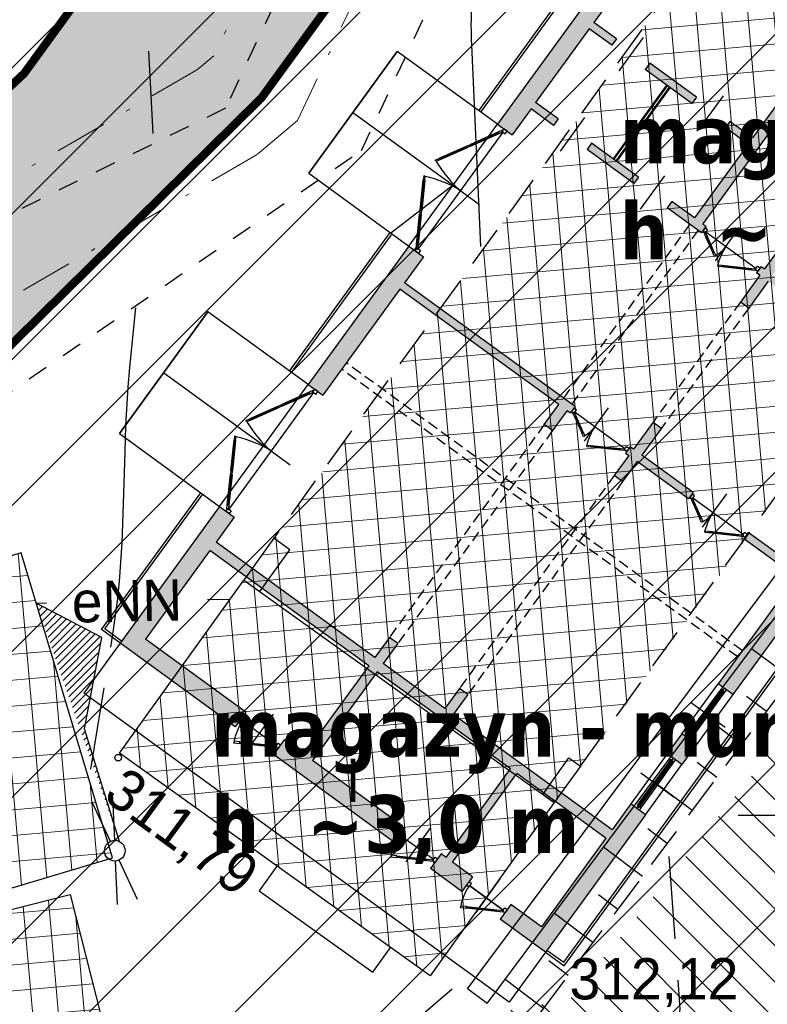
# Model space of a CAD drawing. Extents: x 4615668 to 9249187, y 5334101 to 10688993.
# Tile 13 of 120: x 4667514 to 4667533, y 5336765 to 5336788. Entities that reach past the tile are written whole.
import ezdxf
from ezdxf.enums import TextEntityAlignment as Align

# ---------------------------------------------------------------- set-up
doc = ezdxf.new("R2010")
doc.units = 0
doc.header["$MEASUREMENT"] = 0
for name, pattern in [('DASHDOT', [25.4, 12.7, -6.35, 0, -6.35]), ('DASHED', [19.05, 12.7, -6.35]), ('DROGA', [1, 0.5, -0.5]), ('SKARPA1', [1.5, 1, -0.5]), ('WARSTWICA', [3, 2, -1]), ('WIATA', [1.5, 1, -0.5])]:
    doc.linetypes.add(name, pattern=pattern)
for name, color, linetype in [('11', 7, 'Continuous'), ('13', 7, 'Continuous'), ('14', 7, 'Continuous'), ('17', 7, 'Continuous'), ('21', 7, 'Continuous'), ('22', 7, 'Continuous'), ('45', 7, 'Continuous'), ('50', 7, 'Continuous'), ('51', 7, 'Continuous'), ('52', 7, 'Continuous'), ('60', 7, 'Continuous'), ('MURY', 7, 'Continuous'), ('tpsa_stolarka', 4, 'Continuous'), ('wypełnienie', 251, 'Continuous')]:
    doc.layers.add(name, color=color, linetype=linetype)
for name, color, linetype, lineweight in [('hatch', 253, 'Continuous', 0), ('podkłady', 250, 'Continuous', 15), ('sciany - mur', 1, 'Continuous', 30)]:
    doc.layers.add(name, color=color, linetype=linetype, lineweight=lineweight)
doc.styles.add('tomek14', font='ISOCP.shx', dxfattribs={"height": 14})
doc.styles.add('txt', font='TXT', dxfattribs={"height": 0.2})
pattern_1 = [(95, (0, 0), (-0.62262168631, -0.05447233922), []), (185, (0, 0), (0.05447233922, -0.62262168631), [])]

# ---------------------------------------------------------------- blocks, each defined once
blk = doc.blocks.new('*M2222')
at = {"layer": '60', "color": 7, "linetype": 'Continuous'}
blk.add_line((297.5, 200), (302.5, 200), dxfattribs=at)
blk = doc.blocks.new('SL')
at = {"layer": '22', "color": 1, "linetype": 'Continuous'}
for p, q in [((-1.272, 0.256), (-0.245, 0.05)), ((1.281, 0.256), (0.245, 0.048)), ((-0.246, -0.05), (-1.272, -0.255)), ((0.245, -0.048), (1.281, -0.256))]:
    blk.add_line(p, q, dxfattribs=at)
blk.add_circle((0, 0), 0.25, dxfattribs=at)
blk = doc.blocks.new('WYS')
at = {"layer": '52', "color": 67, "linetype": 'Continuous'}
blk.add_circle((0, 0), 0.08, dxfattribs=at)
blk = doc.blocks.new('SK -I-')
at = {"layer": 'wypełnienie', "lineweight": -3, "ltscale": 2}
h = blk.add_hatch(color=256, dxfattribs=at)
h.dxf.hatch_style = 1
h.paths.add_polyline_path([(2752, 0), (2332, 0), (2332, -44), (2412.5, -44), (2412.5, -200.5), (2431.5, -200.5), (2431.5, -44), (2752, -44)])
h = blk.add_hatch(color=256, dxfattribs=at)
h.dxf.hatch_style = 1
h.paths.add_polyline_path([(2962, 0), (2902, 0), (2902, -44), (2962, -44)])
h = blk.add_hatch(color=256, dxfattribs=at)
h.dxf.hatch_style = 1
h.paths.add_polyline_path([(3524, 0), (3112, 0), (3112, -44), (3189.5, -44), (3189.5, -519.5), (3129.5, -519.5), (3129.5, -544.5), (3189.5, -544.5), (3189.5, -729.5), (3129.5, -729.5), (3129.5, -754.5), (3189.5, -754.5), (3189.5, -1230), (3114.5, -1230), (3114.5, -1274), (3524, -1274), (3524, -929.5), (3480, -929.5), (3480, -1230), (3214.5, -1230), (3214.5, -754.5), (3480, -754.5), (3480, -814.5), (3524, -814.5), (3524, -459.5), (3480, -459.5), (3480, -729.5), (3214.5, -729.5), (3214.5, -329.5), (3480, -329.5), (3480, -344.5), (3524, -344.5), (3524, -250.5), (3480, -250.5), (3480, -310.5), (3214.5, -310.5), (3214.5, -44), (3480, -44), (3480, -135.5), (3524, -135.5)])
h = blk.add_hatch(color=256, dxfattribs=at)
h.dxf.hatch_style = 1
h.paths.add_polyline_path([(1972, -519.5), (1891.5, -519.5), (1891.5, -444.5), (1872.5, -444.5), (1872.5, -519.5), (1651.5, -519.5), (1651.5, -329.5), (1891.5, -329.5), (1891.5, -310.5), (1632.5, -310.5), (1632.5, -519.5), (1516.5, -519.5), (1516.5, -544.5), (1872.5, -544.5), (1872.5, -554.5), (1891.5, -554.5), (1891.5, -544.5), (1972, -544.5)])
h = blk.add_hatch(color=256, dxfattribs=at)
h.dxf.hatch_style = 1
h.paths.add_polyline_path([(2491.5, -519.5), (2431.5, -519.5), (2431.5, -365.5), (2412.5, -365.5), (2412.5, -519.5), (2332, -519.5), (2332, -544.5), (2412.5, -544.5), (2412.5, -554.5), (2431.5, -554.5), (2431.5, -544.5), (2491.5, -544.5)])
h = blk.add_hatch(color=256, dxfattribs=at)
h.dxf.hatch_style = 1
h.paths.add_polyline_path([(1891.5, -719.5), (1872.5, -719.5), (1872.5, -729.5), (1516.5, -729.5), (1516.5, -754.5), (1632.5, -754.5), (1632.5, -822.3), (1651.5, -822.3), (1651.5, -754.5), (1872.5, -754.5), (1872.5, -822.3), (1891.5, -822.3)])
h = blk.add_hatch(color=256, dxfattribs=at)
h.dxf.hatch_style = 1
h.paths.add_polyline_path([(2749.5, -1230), (2431.5, -1230), (2431.5, -754.5), (2491.5, -754.5), (2491.5, -729.5), (2431.5, -729.5), (2431.5, -719.5), (2412.5, -719.5), (2412.5, -1230), (2334.5, -1230), (2334.5, -1274), (2749.5, -1274)])
h = blk.add_hatch(color=256, dxfattribs=at)
h.dxf.hatch_style = 1
h.paths.add_polyline_path([(1651.5, -922.3), (1632.5, -922.3), (1632.5, -1062.3), (1651.5, -1062.3)])
h.paths.add_polyline_path([(1891.5, -922.3), (1872.5, -922.3), (1872.5, -1062.3), (1891.5, -1062.3)])
h = blk.add_hatch(color=256, dxfattribs=at)
h.dxf.hatch_style = 1
h.paths.add_polyline_path([(1969.5, -1230), (1891.5, -1230), (1891.5, -1162.3), (1872.5, -1162.3), (1872.5, -1230), (1651.5, -1230), (1651.5, -1162.3), (1632.5, -1162.3), (1632.5, -1230), (1552, -1230), (1552, -1274), (1969.5, -1274)])
at = {"layer": 'podkłady', "color": 0, "lineweight": 25, "ltscale": 2}
for p, q in [((3524, 56), (1332.5, 56)), ((3518, 50), (1332.5, 50)), ((3518, 0), (3518, 50)), ((3524, 0), (3524, 56)), ((2827, -69), (2827, 31)), ((3037, -69), (3037, 31)), ((2332, 0), (2752, 0)), ((2752, 0), (2752, -44)), ((2752, 0), (2902, 0)), ((2902, 0), (2962, 0)), ((2902, 0), (2902, -44)), ((2962, 0), (2962, -44)), ((3112, 0), (2962, 0)), ((3112, 0), (3112, -44)), ((2824, -19), (2759, -19)), ((2759, -22), (2824, -22)), ((2759, -23), (2824, -23)), ((2762, -23), (2821, -23)), ((2830, -19), (2895, -19)), ((2895, -22), (2830, -22)), ((2895, -23), (2830, -23)), ((2892, -23), (2833, -23)), ((3034, -19), (2969, -19)), ((2969, -22), (3034, -22)), ((2969, -23), (3034, -23)), ((2972, -23), (3031, -23)), ((3040, -19), (3105, -19)), ((3105, -22), (3040, -22)), ((3105, -23), (3040, -23)), ((3102, -23), (3043, -23)), ((3112, 0), (3674, 0)), ((3524, 0), (3524, -135.5)), ((3674, 0), (3674, -1274)), ((2412.5, -44), (2412.5, -200.5)), ((2431.5, -44), (2752, -44)), ((2431.5, -44), (2431.5, -200.5)), ((2902, -44), (2752, -44)), ((2824, -26), (2759, -26)), ((2762, -25.5), (2821, -25.5)), ((2762, -26.5), (2821, -26.5)), ((2762, -29), (2821, -29)), ((2830, -26), (2895, -26)), ((2892, -25.5), (2833, -25.5)), ((2892, -26.5), (2833, -26.5)), ((2892, -29), (2833, -29)), ((2902, -44), (2962, -44)), ((2962, -44), (3112, -44)), ((3034, -26), (2969, -26)), ((2972, -25.5), (3031, -25.5)), ((2972, -26.5), (3031, -26.5)), ((2972, -29), (3031, -29)), ((3040, -26), (3105, -26)), ((3102, -25.5), (3043, -25.5)), ((3102, -26.5), (3043, -26.5)), ((3102, -29), (3043, -29)), ((3112, -44), (3189.5, -44)), ((3189.5, -44), (3189.5, -519.5)), ((3214.5, -44), (3214.5, -310.5)), ((3214.5, -44), (3480, -44)), ((3480, -44), (3480, -135.5)), ((3480, -135.5), (3524, -135.5)), ((3502, -143), (3502, -243)), ((3502, -243), (3502, -143)), ((3547.2, -219.8), (3510.2, -155.7)), ((3511.1, -155.2), (3548.1, -219.3)), ((3512.8, -154.2), (3549.8, -218.3)), ((3513.7, -153.7), (3550.7, -217.8)), ((2412.5, -200.5), (2431.5, -200.5)), ((2424, -208), (2424, -358)), ((2433.2, -214.3), (2469.4, -277.2)), ((3545, -193), (3445, -193)), ((2466, -279.2), (2429.7, -216.3)), ((2430.6, -215.8), (2466.8, -278.7)), ((2432.3, -214.8), (2468.6, -277.7)), ((3480, -250.5), (3480, -310.5)), ((3480, -250.5), (3524, -250.5)), ((3524, -250.5), (3524, -344.5)), ((2467, -298), (2367, -298)), ((2451, -312.8), (2429.7, -349.7)), ((2430.6, -350.2), (2451.8, -313.3)), ((2432.3, -351.2), (2453.6, -314.3)), ((2433.2, -351.7), (2454.4, -314.8)), ((3480, -310.5), (3214.5, -310.5)), ((3214.5, -329.5), (3214.5, -729.5)), ((3480, -329.5), (3214.5, -329.5)), ((3480, -329.5), (3480, -344.5)), ((3480, -344.5), (3524, -344.5)), ((3502, -352), (3502, -452)), ((2412.5, -365.5), (2412.5, -519.5)), ((2412.5, -365.5), (2431.5, -365.5)), ((2431.5, -365.5), (2431.5, -519.5)), ((3547.2, -428.8), (3510.2, -364.7)), ((3511.1, -364.2), (3548.1, -428.3)), ((3512.8, -363.2), (3549.8, -427.3)), ((3513.7, -362.7), (3550.7, -426.8)), ((3545, -402), (3445, -402)), ((3480, -459.5), (3480, -729.5)), ((3480, -459.5), (3524, -459.5)), ((3524, -459.5), (3524, -814.5)), ((1891.5, -519.5), (1972, -519.5)), ((1972, -519.5), (1972, -544.5)), ((2332, -519.5), (2412.5, -519.5)), ((2332, -544.5), (2332, -519.5)), ((2431.5, -519.5), (2491.5, -519.5)), ((2491.5, -519.5), (2491.5, -544.5)), ((3129.5, -519.5), (3129.5, -544.5)), ((3129.5, -519.5), (3189.5, -519.5)), ((1516.5, -544.5), (1872.5, -544.5)), ((1872.5, -554.5), (1872.5, -544.5)), ((1891.5, -544.5), (1972, -544.5)), ((1891.5, -544.5), (1891.5, -554.5)), ((2332, -544.5), (2412.5, -544.5)), ((2412.5, -544.5), (2412.5, -554.5)), ((2431.5, -544.5), (2491.5, -544.5)), ((2431.5, -554.5), (2431.5, -544.5)), ((3129.5, -544.5), (3189.5, -544.5)), ((3189.5, -544.5), (3189.5, -729.5)), ((1872.5, -554.5), (1891.5, -554.5)), ((1884, -562), (1884, -712)), ((1926, -633.2), (1889.7, -570.3)), ((1890.6, -569.8), (1926.8, -632.7)), ((1892.3, -568.8), (1928.6, -631.7)), ((1893.2, -568.3), (1929.4, -631.2)), ((2412.5, -554.5), (2431.5, -554.5)), ((2424, -562), (2424, -712)), ((2466, -633.2), (2429.7, -570.3)), ((2430.6, -569.8), (2466.8, -632.7)), ((2432.3, -568.8), (2468.6, -631.7)), ((2433.2, -568.3), (2469.4, -631.2)), ((1927, -652), (1827, -652)), ((1911, -666.8), (1889.7, -703.7)), ((1890.6, -704.2), (1911.8, -667.3)), ((2467, -652), (2367, -652)), ((2451, -666.8), (2429.7, -703.7)), ((2430.6, -704.2), (2451.8, -667.3)), ((1892.3, -705.2), (1913.6, -668.3)), ((1893.2, -705.7), (1914.4, -668.8)), ((2432.3, -705.2), (2453.6, -668.3)), ((2433.2, -705.7), (2454.4, -668.8)), ((1516.5, -729.5), (1872.5, -729.5)), ((1872.5, -729.5), (1872.5, -719.5)), ((1872.5, -719.5), (1891.5, -719.5)), ((1891.5, -719.5), (1891.5, -822.3)), ((2412.5, -719.5), (2412.5, -1230)), ((2412.5, -719.5), (2431.5, -719.5)), ((2431.5, -729.5), (2431.5, -719.5)), ((2431.5, -729.5), (2491.5, -729.5)), ((2491.5, -729.5), (2491.5, -754.5)), ((3129.5, -729.5), (3129.5, -754.5)), ((3129.5, -729.5), (3189.5, -729.5)), ((3214.5, -729.5), (3480, -729.5)), ((1516.5, -754.5), (1632.5, -754.5)), ((1632.5, -754.5), (1632.5, -822.3)), ((1651.5, -754.5), (1872.5, -754.5)), ((1651.5, -754.5), (1651.5, -822.3)), ((1872.5, -754.5), (1872.5, -822.3)), ((2431.5, -754.5), (2431.5, -1230)), ((2491.5, -754.5), (2431.5, -754.5)), ((3129.5, -754.5), (3189.5, -754.5)), ((3189.5, -754.5), (3189.5, -1230)), ((3214.5, -754.5), (3214.5, -1230)), ((3214.5, -754.5), (3480, -754.5)), ((3480, -754.5), (3480, -814.5)), ((1632.5, -822.3), (1651.5, -822.3)), ((1872.5, -822.3), (1891.5, -822.3)), ((3480, -814.5), (3524, -814.5)), ((3502, -922), (3502, -822)), ((3547.2, -898.8), (3510.2, -834.7)), ((3511.1, -834.2), (3548.1, -898.3)), ((3512.8, -833.2), (3549.8, -897.3)), ((3513.7, -832.7), (3550.7, -896.8)), ((1592, -872.3), (1692, -872.3)), ((1932, -872.3), (1832, -872.3)), ((3545, -872), (3445, -872)), ((1632.5, -922.3), (1632.5, -1062.3)), ((1632.5, -922.3), (1651.5, -922.3)), ((1651.5, -922.3), (1651.5, -1062.3)), ((1872.5, -922.3), (1872.5, -1062.3)), ((1872.5, -922.3), (1891.5, -922.3)), ((1891.5, -922.3), (1891.5, -1062.3)), ((3480, -929.5), (3480, -1230)), ((3480, -929.5), (3524, -929.5)), ((3524, -929.5), (3524, -1330)), ((1872.5, -987.3), (1651.5, -987.3)), ((1872.5, -989.3), (1651.5, -989.3)), ((1872.5, -995.3), (1651.5, -995.3)), ((1872.5, -997.3), (1651.5, -997.3)), ((1632.5, -1062.3), (1651.5, -1062.3)), ((1872.5, -1062.3), (1891.5, -1062.3)), ((1592, -1112.2), (1692, -1112.2)), ((1932, -1112.2), (1832, -1112.2)), ((1632.5, -1162.3), (1632.5, -1230)), ((1632.5, -1162.3), (1651.5, -1162.3)), ((1651.5, -1162.3), (1651.5, -1230)), ((1872.5, -1162.3), (1872.5, -1230)), ((1872.5, -1162.3), (1891.5, -1162.3)), ((1891.5, -1162.3), (1891.5, -1230)), ((2152, -1295), (2152, -1195)), ((2932, -1295), (2932, -1195)), ((1552, -1230), (1632.5, -1230)), ((1651.5, -1230), (1872.5, -1230)), ((1891.5, -1230), (1969.5, -1230)), ((1969.5, -1274), (1969.5, -1230)), ((2334.5, -1230), (2412.5, -1230)), ((2334.5, -1274), (2334.5, -1230)), ((2431.5, -1230), (2749.5, -1230)), ((2749.5, -1274), (2749.5, -1230)), ((3114.5, -1230), (3189.5, -1230)), ((3114.5, -1274), (3114.5, -1230)), ((3214.5, -1230), (3480, -1230)), ((1977, -1252), (2327, -1252)), ((1983.3, -1261.2), (2047.4, -1298.2)), ((1983.8, -1260.3), (2047.9, -1297.3)), ((1984.8, -1258.6), (2048.9, -1295.6)), ((2049.4, -1294.7), (1985.3, -1257.7)), ((2254.6, -1294.7), (2318.7, -1257.7)), ((2319.2, -1258.6), (2255.1, -1295.6)), ((2320.2, -1260.3), (2256.1, -1297.3)), ((2320.7, -1261.2), (2256.6, -1298.2)), ((2757, -1252), (3107, -1252)), ((2763.3, -1261.2), (2827.4, -1298.2)), ((2763.8, -1260.3), (2827.9, -1297.3)), ((2764.8, -1258.6), (2828.9, -1295.6)), ((2829.4, -1294.7), (2765.3, -1257.7)), ((3034.6, -1294.7), (3098.7, -1257.7)), ((3099.2, -1258.6), (3035.1, -1295.6)), ((3100.2, -1260.3), (3036.1, -1297.3)), ((3100.7, -1261.2), (3036.6, -1298.2)), ((1552, -1274), (1969.5, -1274)), ((2334.5, -1274), (1969.5, -1274)), ((2334.5, -1274), (1969.5, -1274)), ((1969.5, -1274), (1969.5, -1574)), ((2152, -1574), (2152, -1274)), ((2152, -1274), (2334.5, -1327.6)), ((2334.5, -1274), (2749.5, -1274)), ((2334.5, -1574), (2334.5, -1274)), ((3114.5, -1274), (2749.5, -1274)), ((2749.5, -1274), (2749.5, -1574)), ((2932, -1574), (2932, -1274)), ((3114.5, -1274), (3674, -1274)), ((3114.5, -1574), (3114.5, -1274)), ((3518, -1274), (3518, -1324)), ((2055.7, -1302.9), (2119.7, -1339.9)), ((2056.2, -1302.1), (2120.2, -1339.1)), ((2057.2, -1300.3), (2121.2, -1337.3)), ((2121.7, -1336.5), (2057.7, -1299.5)), ((2182.3, -1336.5), (2246.3, -1299.5)), ((2246.8, -1300.3), (2182.8, -1337.3)), ((2247.8, -1302.1), (2183.8, -1339.1)), ((2248.3, -1302.9), (2184.3, -1339.9)), ((2835.7, -1302.9), (2899.7, -1339.9)), ((2836.2, -1302.1), (2900.2, -1339.1)), ((2837.2, -1300.3), (2901.2, -1337.3)), ((2901.7, -1336.5), (2837.7, -1299.5)), ((2962.3, -1336.5), (3026.3, -1299.5)), ((3026.8, -1300.3), (2962.8, -1337.3)), ((3027.8, -1302.1), (2963.8, -1339.1)), ((3028.3, -1302.9), (2964.3, -1339.9)), ((1969.5, -1324), (1102.5, -1324)), ((1969.5, -1330), (1102.5, -1330)), ((2749.5, -1324), (2334.5, -1324)), ((2749.5, -1330), (2334.5, -1330)), ((3518, -1324), (3114.5, -1324)), ((3524, -1330), (3114.5, -1330)), ((2334.5, -1574), (1969.5, -1574)), ((1969.5, -1574), (2334.5, -1574)), ((3114.5, -1574), (2749.5, -1574)), ((2749.5, -1574), (3114.5, -1574))]:
    blk.add_line(p, q, dxfattribs=at)
at = {"layer": 'podkłady', "color": 0, "linetype": 'DASHED', "lineweight": 25, "ltscale": 2}
for p, q in [((2652.5, -44), (2652.5, -1230)), ((2671.5, -44), (2671.5, -1230)), ((1972, -519.5), (2332, -519.5)), ((2491.5, -519.5), (3129.5, -519.5)), ((1972, -544.5), (2332, -544.5)), ((2491.5, -544.5), (3129.5, -544.5)), ((1891.5, -729.5), (2412.5, -729.5)), ((2491.5, -729.5), (3129.5, -729.5)), ((1891.5, -754.5), (2412.5, -754.5)), ((2491.5, -754.5), (3129.5, -754.5))]:
    blk.add_line(p, q, dxfattribs=at)
at = {"layer": 'podkłady', "color": 0, "lineweight": 25, "ltscale": 2}
for points in [[(2759, -19), (2752, -19), (2752, -26), (2759, -26)], [(2824, -26), (2830, -26), (2830, -19), (2824, -19)], [(2895, -19), (2902, -19), (2902, -26), (2895, -26)], [(2969, -19), (2962, -19), (2962, -26), (2969, -26)], [(3034, -26), (3040, -26), (3040, -19), (3034, -19)], [(3105, -19), (3112, -19), (3112, -26), (3105, -26)], [(2055.7, -1302.9), (2047.4, -1298.2), (2049.4, -1294.7), (2057.7, -1299.5)], [(2248.3, -1302.9), (2256.6, -1298.2), (2254.6, -1294.7), (2246.3, -1299.5)], [(2835.7, -1302.9), (2827.4, -1298.2), (2829.4, -1294.7), (2837.7, -1299.5)], [(3028.3, -1302.9), (3036.6, -1298.2), (3034.6, -1294.7), (3026.3, -1299.5)]]:
    blk.add_lwpolyline(points, close=True, dxfattribs=at)
for points in [[(2758, -23), (2762, -23), (2762, -29), (2757, -29), (2757, -26), (2758, -26), (2758, -23)], [(2825, -23), (2821, -23), (2821, -29), (2826, -29), (2826, -26), (2825, -26), (2825, -23)], [(2829, -23), (2833, -23), (2833, -29), (2828, -29), (2828, -26), (2829, -26), (2829, -23)], [(2896, -23), (2892, -23), (2892, -29), (2897, -29), (2897, -26), (2896, -26), (2896, -23)], [(2968, -23), (2972, -23), (2972, -29), (2967, -29), (2967, -26), (2968, -26), (2968, -23)], [(3035, -23), (3031, -23), (3031, -29), (3036, -29), (3036, -26), (3035, -26), (3035, -23)], [(3039, -23), (3043, -23), (3043, -29), (3038, -29), (3038, -26), (3039, -26), (3039, -23)], [(3106, -23), (3102, -23), (3102, -29), (3107, -29), (3107, -26), (3106, -26), (3106, -23)], [(3495, -143), (3495, -135.5), (3505, -135.5), (3505, -142), (3502, -142), (3502, -143), (3495, -143)], [(3495, -143), (3495, -135.5), (3505, -135.5), (3505, -142), (3502, -142), (3502, -143), (3495, -143)], [(3510.2, -155.7), (3503.2, -143.5), (3505.8, -142), (3505.3, -141.2), (3506.2, -140.7), (3513.7, -153.7), (3510.2, -155.7)], [(2417, -208), (2417, -200.5), (2427, -200.5), (2427, -207), (2424, -207), (2424, -208), (2417, -208)], [(2429.7, -216.3), (2425.2, -208.5), (2427.8, -207), (2427.3, -206.2), (2428.2, -205.7), (2433.2, -214.3), (2429.7, -216.3)], [(3547.2, -219.8), (3554.2, -231.9), (3556.8, -230.4), (3557.3, -231.2), (3558.2, -230.7), (3550.7, -217.8), (3547.2, -219.8)], [(3495, -243), (3495, -250.5), (3505, -250.5), (3505, -244), (3502, -244), (3502, -243), (3495, -243)], [(2469.4, -277.2), (2473.9, -284.9), (2472.2, -285.9), (2472.7, -286.8), (2471, -287.8), (2466, -279.2), (2469.4, -277.2)], [(2451, -312.8), (2455.5, -305), (2457.2, -306), (2457.7, -305.2), (2459.4, -306.2), (2454.4, -314.8), (2451, -312.8)], [(2429.7, -349.7), (2425.2, -357.5), (2427.8, -359), (2427.3, -359.8), (2428.2, -360.3), (2433.2, -351.7), (2429.7, -349.7)], [(3495, -352), (3495, -344.5), (3505, -344.5), (3505, -351), (3502, -351), (3502, -352), (3495, -352)], [(3510.2, -364.7), (3503.2, -352.5), (3505.8, -351), (3505.3, -350.2), (3506.2, -349.7), (3513.7, -362.7), (3510.2, -364.7)], [(2417, -358), (2417, -365.5), (2427, -365.5), (2427, -359), (2424, -359), (2424, -358), (2417, -358)], [(3547.2, -428.8), (3554.2, -440.9), (3556.8, -439.4), (3557.3, -440.2), (3558.2, -439.7), (3550.7, -426.8), (3547.2, -428.8)], [(3495, -452), (3495, -459.5), (3505, -459.5), (3505, -453), (3502, -453), (3502, -452), (3495, -452)], [(1877, -562), (1877, -554.5), (1887, -554.5), (1887, -561), (1884, -561), (1884, -562), (1877, -562)], [(1889.7, -570.3), (1885.2, -562.5), (1887.8, -561), (1887.3, -560.2), (1888.2, -559.7), (1893.2, -568.3), (1889.7, -570.3)], [(2417, -562), (2417, -554.5), (2427, -554.5), (2427, -561), (2424, -561), (2424, -562), (2417, -562)], [(2429.7, -570.3), (2425.2, -562.5), (2427.8, -561), (2427.3, -560.2), (2428.2, -559.7), (2433.2, -568.3), (2429.7, -570.3)], [(1929.4, -631.2), (1933.9, -638.9), (1932.2, -639.9), (1932.7, -640.8), (1931, -641.8), (1926, -633.2), (1929.4, -631.2)], [(2469.4, -631.2), (2473.9, -638.9), (2472.2, -639.9), (2472.7, -640.8), (2471, -641.8), (2466, -633.2), (2469.4, -631.2)], [(1911, -666.8), (1915.5, -659), (1917.2, -660), (1917.7, -659.2), (1919.4, -660.2), (1914.4, -668.8), (1911, -666.8)], [(2451, -666.8), (2455.5, -659), (2457.2, -660), (2457.7, -659.2), (2459.4, -660.2), (2454.4, -668.8), (2451, -666.8)], [(1877, -712), (1877, -719.5), (1887, -719.5), (1887, -713), (1884, -713), (1884, -712), (1877, -712)], [(1889.7, -703.7), (1885.2, -711.5), (1887.8, -713), (1887.3, -713.8), (1888.2, -714.3), (1893.2, -705.7), (1889.7, -703.7)], [(2417, -712), (2417, -719.5), (2427, -719.5), (2427, -713), (2424, -713), (2424, -712), (2417, -712)], [(2429.7, -703.7), (2425.2, -711.5), (2427.8, -713), (2427.3, -713.8), (2428.2, -714.3), (2433.2, -705.7), (2429.7, -703.7)], [(3495, -822), (3495, -814.5), (3505, -814.5), (3505, -821), (3502, -821), (3502, -822), (3495, -822)], [(3510.2, -834.7), (3503.2, -822.5), (3505.8, -821), (3505.3, -820.2), (3506.2, -819.7), (3513.7, -832.7), (3510.2, -834.7)], [(3547.2, -898.8), (3554.2, -910.9), (3556.8, -909.4), (3557.3, -910.2), (3558.2, -909.7), (3550.7, -896.8), (3547.2, -898.8)], [(3495, -922), (3495, -929.5), (3505, -929.5), (3505, -923), (3502, -923), (3502, -922), (3495, -922)], [(1977, -1245), (1969.5, -1245), (1969.5, -1255), (1976, -1255), (1976, -1252), (1977, -1252), (1977, -1245)], [(1985.3, -1257.7), (1977.5, -1253.2), (1976, -1255.8), (1975.2, -1255.3), (1974.7, -1256.2), (1983.3, -1261.2), (1985.3, -1257.7)], [(2318.7, -1257.7), (2326.5, -1253.2), (2328, -1255.8), (2328.8, -1255.3), (2329.3, -1256.2), (2320.7, -1261.2), (2318.7, -1257.7)], [(2327, -1245), (2334.5, -1245), (2334.5, -1255), (2328, -1255), (2328, -1252), (2327, -1252), (2327, -1245)], [(2757, -1245), (2749.5, -1245), (2749.5, -1255), (2756, -1255), (2756, -1252), (2757, -1252), (2757, -1245)], [(2765.3, -1257.7), (2757.5, -1253.2), (2756, -1255.8), (2755.2, -1255.3), (2754.7, -1256.2), (2763.3, -1261.2), (2765.3, -1257.7)], [(3098.7, -1257.7), (3106.5, -1253.2), (3108, -1255.8), (3108.8, -1255.3), (3109.3, -1256.2), (3100.7, -1261.2), (3098.7, -1257.7)], [(3107, -1245), (3114.5, -1245), (3114.5, -1255), (3108, -1255), (3108, -1252), (3107, -1252), (3107, -1245)], [(2121.7, -1336.5), (2129.5, -1341), (2128.5, -1342.7), (2129.4, -1343.2), (2128.4, -1344.9), (2119.7, -1339.9), (2121.7, -1336.5)], [(2182.3, -1336.5), (2174.5, -1341), (2175.5, -1342.7), (2174.6, -1343.2), (2175.6, -1344.9), (2184.3, -1339.9), (2182.3, -1336.5)], [(2901.7, -1336.5), (2909.5, -1341), (2908.5, -1342.7), (2909.4, -1343.2), (2908.4, -1344.9), (2899.7, -1339.9), (2901.7, -1336.5)], [(2962.3, -1336.5), (2954.5, -1341), (2955.5, -1342.7), (2954.6, -1343.2), (2955.6, -1344.9), (2964.3, -1339.9), (2962.3, -1336.5)]]:
    blk.add_lwpolyline(points, dxfattribs=at)
for centre in [(3505.5, -140.5), (2427.5, -205.5), (3505.5, -245.5), (2427.5, -360.5), (3505.5, -454.5), (1887.5, -559.5), (2427.5, -559.5), (1887.5, -714.5), (2427.5, -714.5), (3505.5, -819.5), (1974.5, -1255.5), (2329.5, -1255.5), (2754.5, -1255.5), (3109.5, -1255.5)]:
    blk.add_circle(centre, 0.5, dxfattribs=at)
for centre, radius, start, end in [((3501.5, -123.6), 120.4, 271.6784, 295.981), ((2418.5, -159.4), 138.7, 272.253, 292.2071), ((2422.9, -376.7), 78.7, 65.5907, 89.2323), ((3501.5, -332.6), 120.4, 271.6784, 295.981), ((1878.5, -513.4), 138.7, 272.253, 292.2071), ((2418.5, -513.4), 138.7, 272.253, 292.2071), ((1882.9, -730.7), 78.7, 65.5907, 89.2323), ((2422.9, -730.7), 78.7, 65.5907, 89.2323), ((3501.5, -802.6), 120.4, 271.6784, 295.981), ((1868.2, -1227.7), 284.9, 336.5612, 355.0982), ((2435.8, -1227.7), 284.9, 184.9018, 203.4388), ((2648.2, -1227.7), 284.9, 336.5612, 355.0982), ((3215.8, -1227.7), 284.9, 184.9018, 203.4388)]:
    blk.add_arc(centre, radius, start, end, dxfattribs=at)

msp = doc.modelspace()

# ---------------------------------------------------------------- hatches: boundary and pattern name
at = {"layer": 'hatch', "lineweight": 0, "ltscale": 20}
h = msp.add_hatch(dxfattribs=at)
h.set_pattern_fill('ANSI31', color=3, scale=5, angle=90)
h.set_pattern_definition([(135, (0, 0), (-0.44194173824, -0.44194173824), [])])
h.paths.add_polyline_path([(4667478.241, 5336862.506), (4667500.187, 5336849.085), (4667509.213, 5336861.47), (4667568.688, 5336819.183), (4667564.714, 5336804.134), (4667554.796, 5336790.991), (4667576.988, 5336780.491), (4667554.55, 5336767.038), (4667549.827, 5336774.88), (4667551.588, 5336779.599), (4667549.28, 5336791.134), (4667527.772, 5336764.72), (4667506.281, 5336760.826), (4667504.47, 5336758.514), (4667530.99, 5336759.647), (4667552.216, 5336758.206), (4667562.355, 5336763.449), (4667592.666, 5336770.447), (4667606.189, 5336771.369), (4667630.656, 5336776.416), (4667647.302, 5336782.178), (4667616.224, 5336840.573), (4667599.415, 5336843.615), (4667571.788, 5336854.179), (4667524.216, 5336889.17), (4667516.371, 5336894.261), (4667502.473, 5336899.028)])
at = {"layer": 'hatch', "lineweight": 0}
h = msp.add_hatch(dxfattribs=at)
h.set_pattern_fill('ANSI31', color=160, scale=20)
h.set_pattern_definition([(45, (0, 0), (-1.767766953, 1.767766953), [])])
h.paths.add_polyline_path([(4667474.732, 5336856.646), (4667499.212, 5336897.332), (4667613.908, 5336808.5), (4667647.336, 5336782.081), (4667630.656, 5336776.416), (4667605.665, 5336771.261), (4667592.294, 5336770.058), (4667562.355, 5336763.404), (4667552.216, 5336758.206), (4667530.784, 5336759.661), (4667490.062, 5336757.531), (4667479.482, 5336755.228), (4667453.16, 5336765.741), (4667492.626, 5336792.677), (4667492.398, 5336848.025)])
at = {"layer": 'hatch', "lineweight": 0, "ltscale": 40}
h = msp.add_hatch(dxfattribs=at)
h.set_pattern_fill('CONCRE', color=40)
h.set_pattern_definition([(0, (0, 0), (1, 1), [0.125, -0.875]), (90, (0, 0), (-1, 1), [0.125, -0.875]), (135, (0.125, 0), (-0.99999999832, 6e-17), [0.1767767, -1.2374369]), (0, (0.125, 0.5625), (1, 1), [0.125, -0.875]), (45, (0.1875, 0.5), (0, 0.99999999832), [0.0883883, -1.3258252]), (135, (0.1875, 0.5), (-0.99999999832, 6e-17), [0.0883883, -1.3258252]), (0, (0.5, 0.8125), (1, 1), [0.1767767, -0.8232233]), (45, (0.5, 0.8125), (0, 0.99999999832), [0.125, -1.2892136]), (135, (0.6768, 0.8125), (-0.99999999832, 6e-17), [0.125, -1.2892136]), (90, (0.6875, 0.25), (-1, 1), [0.125, -0.875]), (45, (0.6875, 0.25), (0, 0.99999999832), [0.0883883, -1.3258252]), (135, (0.75, 0.3125), (-0.99999999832, 6e-17), [0.0883883, -1.3258252]), (0, (0.125, 0.25), (1, 1), [0.0625, -0.8375]), (0, (0.875, 0.5), (1, 1), [0.0625, -0.8375]), (90, (0.5625, 0.625), (-1, 1), [0.0625, -0.8375]), (135, (0.6875, 0.0625), (-0.99999999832, 6e-17), [0.0883883, -1.3258252]), (135, (0.25, 0.75), (-0.99999999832, 6e-17), [0.0883883, -1.3258252]), (45, (0.46875, 0.3281), (0, 0.99999999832), [0.0883883, -1.3258252]), (90, (0.3438, 0.125), (-1, 1), [0.015625, -0.984375]), (90, (0.3906, 0.5469), (-1, 1), [0.015625, -0.984375]), (90, (0.8594, 0.7188), (-1, 1), [0.015625, -0.984375]), (90, (0.875, 0.1875), (-1, 1), [0.015625, -0.984375])])
h.paths.add_polyline_path([(4667472.961, 5336756.489), (4667468.058, 5336758.973), (4667487.243, 5336774.477), (4667507.924, 5336780.952), (4667514.555, 5336787.159), (4667525.884, 5336802.746), (4667525.606, 5336807.84), (4667523.221, 5336815.704), (4667522.509, 5336818.048), (4667521.226, 5336821.635), (4667520.864, 5336822.406), (4667520.067, 5336824.088), (4667519.679, 5336824.706), (4667515.771, 5336830.92), (4667509.771, 5336835.34), (4667494.15, 5336846.576), (4667489.905, 5336849.409), (4667484.007, 5336852.786), (4667486.27, 5336857.256), (4667492.961, 5336853.385), (4667501.292, 5336847.756), (4667518.717, 5336834.965), (4667519.688, 5336834.083), (4667524.486, 5336826.454), (4667525.848, 5336823.557), (4667528.047, 5336817.018), (4667529.495, 5336812.247), (4667530.585, 5336808.651), (4667530.773, 5336800.967), (4667520.307, 5336786.568), (4667509.938, 5336776.339), (4667489.772, 5336770.079)])
h = msp.add_hatch(dxfattribs=at)
h.set_pattern_fill('ANSI37', color=0, scale=5, angle=50)
h.set_pattern_definition(pattern_1)
h.paths.add_polyline_path([(4667516.869, 5336770.685), (4667537.436, 5336799.16), (4667545.109, 5336793.973), (4667524.39, 5336765.292)])
h = msp.add_hatch(dxfattribs=at)
h.set_pattern_fill('ANSI37', color=0, scale=5, angle=50)
h.set_pattern_definition(pattern_1)
h.paths.add_polyline_path([(4667510.806, 5336774.443), (4667513.018, 5336767.048), (4667516.694, 5336768.148), (4667514.483, 5336775.543)])
h = msp.add_hatch(dxfattribs=at)
h.set_pattern_fill('ANSI31', color=256)
h.set_pattern_definition([(45, (0, 0), (-0.0883883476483, 0.0883883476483), [])])
edge = h.paths.add_edge_path()
edge.add_line((4667516.864, 5336768.547), (4667516.021, 5336771.278))
edge.add_line((4667516.021, 5336771.278), (4667516.438, 5336773.494))
edge.add_line((4667516.438, 5336773.494), (4667514.847, 5336774.326))
h = msp.add_hatch(dxfattribs=at)
h.set_pattern_fill('ANSI37', color=0, scale=5, angle=50)
h.set_pattern_definition(pattern_1)
h.paths.add_polyline_path([(4667505.057, 5336764.564), (4667515.674, 5336767.262), (4667516.434, 5336764.273), (4667505.816, 5336761.575)])

# ---------------------------------------------------------------- linework, layer by layer
at = {"layer": '11', "color": 2, "linetype": 'Continuous'}
msp.add_lwpolyline([(4667510.806, 5336774.443), (4667513.018, 5336767.048), (4667516.694, 5336768.148), (4667514.483, 5336775.543)], close=True, dxfattribs=at)
at = {"layer": '13', "color": 132, "linetype": 'WIATA'}
msp.add_lwpolyline([(4667528.033, 5336770.372), (4667545.109, 5336793.973), (4667537.436, 5336799.16), (4667520.605, 5336775.896)], dxfattribs=at)
at = {"layer": '13', "color": 132, "linetype": 'Continuous'}
for points in [[(4667519.879, 5336774.883), (4667520.269, 5336774.604), (4667520.995, 5336775.616), (4667520.605, 5336775.896)], [(4667527.4, 5336769.49), (4667527.123, 5336769.689), (4667527.756, 5336770.571), (4667528.033, 5336770.372)]]:
    msp.add_lwpolyline(points, close=True, dxfattribs=at)
at = {"layer": '13', "color": 7, "linetype": 'Continuous'}
for points in [[(4667519.879, 5336774.883), (4667527.4, 5336769.49), (4667524.39, 5336765.292), (4667516.869, 5336770.685)], [(4667505.057, 5336764.564), (4667515.674, 5336767.262), (4667516.434, 5336764.273), (4667505.816, 5336761.575)]]:
    msp.add_lwpolyline(points, close=True, dxfattribs=at)
msp.add_lwpolyline([(4667520.68, 5336767.952), (4667520.25, 5336767.353), (4667523.004, 5336765.379), (4667523.433, 5336765.978)], dxfattribs=at)
at = {"layer": '17', "color": 97, "linetype": 'DROGA'}
for points in [[(4667509.729, 5336776.363), (4667522.731, 5336785.295), (4667530.229, 5336801.252), (4667530.261, 5336807.572), (4667527.468, 5336816.293), (4667525.414, 5336823.336), (4667519.234, 5336833.343), (4667513.571, 5336837.869), (4667500.63, 5336847.171), (4667494.497, 5336851.715), (4667489.02, 5336854.912), (4667485.725, 5336856.886), (4667477.485, 5336860.742), (4667475.526, 5336864.356), (4667475.571, 5336866.009), (4667476.258, 5336867.753), (4667479.139, 5336873.796), (4667481.061, 5336878.111), (4667482.068, 5336881.58), (4667483.12, 5336885.665), (4667483.624, 5336888.832), (4667483.854, 5336898.363), (4667484.586, 5336900.737)], [(4667444.052, 5336813.794), (4667451.532, 5336825.809), (4667456.245, 5336834.054), (4667459.906, 5336840.159), (4667468.277, 5336852.906), (4667469.374, 5336853.595), (4667472.578, 5336855.569), (4667476.907, 5336856.158), (4667484.917, 5336853.083), (4667490.803, 5336849.697), (4667498.722, 5336844.511), (4667507.185, 5336838.316), (4667516.083, 5336831.904), (4667520.615, 5336824.284), (4667523.251, 5336818.184), (4667525.356, 5336810.84), (4667526.332, 5336807.663), (4667526.549, 5336801.494), (4667519.433, 5336786.317), (4667509.376, 5336781.364), (4667487.358, 5336773.665), (4667467.89, 5336759.058)]]:
    msp.add_lwpolyline(points, dxfattribs=at)
at = {"layer": '21', "color": 1, "linetype": 'Continuous'}
for p, q in [((4667518.996, 5336774.41), (4667519.548, 5336774.421)), ((4667514.847, 5336774.326), (4667515.097, 5336774.331))]:
    msp.add_line(p, q, dxfattribs=at)
msp.add_lwpolyline([(4667516.864, 5336768.547), (4667516.021, 5336771.278), (4667516.438, 5336773.494), (4667514.847, 5336774.326)], dxfattribs=at)
at = {"layer": '45', "color": 219, "linetype": 'Continuous'}
msp.add_line((4667525.778, 5336764.617), (4667525.296, 5336764.975), dxfattribs=at)
for points in [[(4667525.778, 5336764.617), (4667531.13, 5336771.814), (4667533.197, 5336774.576), (4667547.283, 5336793.987), (4667534.651, 5336803.22), (4667532.026, 5336805.253), (4667530.098, 5336813.703), (4667527.82, 5336823.094)], [(4667525.296, 5336764.975), (4667530.65, 5336772.172), (4667532.713, 5336774.932), (4667546.447, 5336793.855), (4667534.291, 5336802.74), (4667531.488, 5336804.911), (4667529.514, 5336813.565), (4667527.211, 5336823.058)]]:
    msp.add_lwpolyline(points, dxfattribs=at)
at = {"layer": '50', "color": 245, "linetype": 'WARSTWICA'}
for points in [[(4667517.68, 5336785.704), (4667517.508, 5336789.097), (4667517.162, 5336791.779), (4667515.627, 5336793.418), (4667513.448, 5336795.454), (4667512.309, 5336796.944), (4667512.062, 5336798.583), (4667513.544, 5336800.852), (4667517.06, 5336803.832), (4667521.813, 5336808.501), (4667523.506, 5336811.801), (4667523.393, 5336815.272), (4667523.244, 5336818.153)], [(4667516.175, 5336770.298), (4667516.72, 5336773.675), (4667516.816, 5336774.375), (4667516.864, 5336774.844), (4667516.928, 5336775.785), (4667516.965, 5336776.729), (4667517.001, 5336777.989), (4667517.023, 5336778.619), (4667517.076, 5336779.562), (4667517.116, 5336780.032), (4667517.264, 5336781.48)], [(4667530.177, 5336768.18), (4667530.446, 5336764.48), (4667530.308, 5336763.446), (4667530.035, 5336762.781), (4667529.305, 5336761.521), (4667526.019, 5336756.274), (4667522.816, 5336750.946), (4667521.382, 5336749.005), (4667519.26, 5336746.565), (4667518.256, 5336745.296), (4667516.808, 5336743.261), (4667516.154, 5336742.204), (4667515.372, 5336740.52), (4667513.561, 5336734.735), (4667513.16, 5336733.247), (4667512.619, 5336731.265), (4667512.287, 5336730.295), (4667510.342, 5336725.183)]]:
    msp.add_lwpolyline(points, dxfattribs=at)
at = {"layer": '50', "color": 216, "linetype": 'Continuous'}
for points in [[(4667525.624, 5336782.968), (4667525.403, 5336787.851), (4667525.398, 5336787.978), (4667525.396, 5336788.063), (4667525.392, 5336788.233), (4667525.391, 5336788.318), (4667525.392, 5336788.488), (4667525.394, 5336788.657), (4667525.397, 5336788.771), (4667525.406, 5336788.997), (4667525.41, 5336789.082), (4667525.42, 5336789.252), (4667525.432, 5336789.421), (4667525.441, 5336789.535), (4667525.461, 5336789.761), (4667525.478, 5336789.93), (4667525.491, 5336790.043), (4667525.518, 5336790.269), (4667525.533, 5336790.382), (4667525.564, 5336790.607), (4667525.598, 5336790.833), (4667525.622, 5336790.983), (4667525.673, 5336791.283)], [(4667511.122, 5336751.295), (4667515.087, 5336755.482), (4667517.094, 5336757.552), (4667518.226, 5336758.718), (4667519.731, 5336760.276), (4667520.495, 5336761.043), (4667521.275, 5336761.794), (4667521.673, 5336762.161), (4667522.28, 5336762.699), (4667524.928, 5336764.974)]]:
    msp.add_lwpolyline(points, dxfattribs=at)
at = {"layer": '51', "color": 3, "linetype": 'Continuous'}
for p, q in [((4667533.139, 5336772.5), (4667532.181, 5336773.219)), ((4667532.539, 5336771.7), (4667532.061, 5336772.059)), ((4667531.939, 5336770.901), (4667530.984, 5336771.617)), ((4667531.338, 5336770.101), (4667530.863, 5336770.458)), ((4667530.738, 5336769.301), (4667529.79, 5336770.012)), ((4667530.138, 5336768.501), (4667529.666, 5336768.856)), ((4667529.537, 5336767.701), (4667528.597, 5336768.407)), ((4667528.937, 5336766.902), (4667528.469, 5336767.253)), ((4667528.337, 5336766.102), (4667527.403, 5336766.803)), ((4667527.736, 5336765.302), (4667527.272, 5336765.651)), ((4667527.136, 5336764.502), (4667526.21, 5336765.198))]:
    msp.add_line(p, q, dxfattribs=at)
at = {"layer": '51', "color": 3, "linetype": 'SKARPA1'}
msp.add_lwpolyline([(4667549.05, 5336793.692), (4667536.655, 5336777.184), (4667526.663, 5336763.872)], dxfattribs=at)
at = {"layer": 'sciany - mur', "color": 30, "lineweight": 0, "ltscale": 40}
for points in [[(4667480.657, 5336877.216, 0.2, 0.2, 0), (4667476.464, 5336868.179, 0.2, 0.2, 0.422916), (4667479.543, 5336860.139, 0.2, 0.2, 0), (4667486.27, 5336857.256, 0.2, 0.2, 0), (4667492.724, 5336853.54, 0.2, 0.2, 0), (4667494.82, 5336852.167, 0.2, 0.2, 0), (4667501.119, 5336847.883, 0.2, 0.2, 0), (4667518.621, 5336835.052, 0.2, 0.2, 0), (4667519.688, 5336834.083, 0.2, 0.2, 0), (4667524.486, 5336826.454, 0.2, 0.2, 0), (4667525.879, 5336823.49, 0.2, 0.2, 0), (4667527.26, 5336819.614, 0.2, 0.2, 0), (4667530.585, 5336808.651, 0.2, 0.2, 0), (4667530.773, 5336800.967, 0.2, 0.2, 0), (4667520.307, 5336786.568, 0.2, 0.2, 0), (4667518.855, 5336785.136, 0.2, 0.2, 0), (4667509.938, 5336776.339, 0.2, 0.2, 0), (4667491.392, 5336770.674, 0.2, 0.2, 0), (4667489.772, 5336770.079, 0.2, 0.2, 0), (4667488.986, 5336769.428, 0.2, 0.2, 0), (4667472.99, 5336756.546, 0.2, 0.2, 0), (4667472.961, 5336756.489, 0.2, 0.2, 0)], [(4667460.307, 5336840.77, 0.2, 0.2, 0), (4667468.912, 5336853.871, 0.2, 0.2, -0.363483), (4667476.29, 5336856.093, 0.2, 0.2, 0), (4667484.007, 5336852.786, 0.2, 0.2, 0), (4667484.568, 5336852.455, 0.2, 0.2, 0), (4667489.89, 5336849.419, 0.2, 0.2, 0), (4667492.044, 5336848.009, 0.2, 0.2, 0), (4667498.234, 5336843.798, 0.2, 0.2, 0), (4667515.746, 5336830.96, 0.2, 0.2, 0), (4667520.091, 5336824.051, 0.2, 0.2, 0), (4667521.251, 5336821.583, 0.2, 0.2, 0), (4667522.509, 5336818.048, 0.2, 0.2, 0), (4667525.616, 5336807.807, 0.2, 0.2, 0), (4667525.884, 5336802.746, 0.2, 0.2, 0), (4667517.534, 5336791.257, 0.2, 0.2, 0), (4667514.555, 5336787.159, 0.2, 0.2, 0), (4667507.924, 5336780.952, 0.2, 0.2, 0), (4667489.799, 5336775.415, 0.2, 0.2, 0), (4667487.243, 5336774.477, 0.2, 0.2, 0), (4667485.823, 5336773.301, 0.2, 0.2, 0), (4667469.845, 5336760.433, 0.2, 0.2, 0), (4667468.058, 5336758.973, 0.2, 0.2, 0)]]:
    msp.add_lwpolyline(points, format="xyseb", dxfattribs=at)
at = {"layer": 'sciany - mur', "color": 30, "linetype": 'DASHDOT', "lineweight": 0, "ltscale": 0.1}
for points in [[(4667477.852, 5336858.143), (4667485.138, 5336855.021), (4667485.822, 5336854.618), (4667491.195, 5336851.553), (4667493.432, 5336850.088), (4667499.676, 5336845.841), (4667517.037, 5336833.113), (4667517.754, 5336832.462), (4667522.288, 5336825.252), (4667523.565, 5336822.536), (4667524.885, 5336818.831), (4667528.101, 5336808.229), (4667528.389, 5336801.373), (4667521.183, 5336786.021), (4667520.2, 5336785.2), (4667508.931, 5336778.646), (4667490.595, 5336773.045), (4667488.507, 5336772.278), (4667487.404, 5336771.364), (4667471.418, 5336758.489), (4667470.494, 5336757.738)], [(4667476.867, 5336855.845), (4667484.007, 5336852.786), (4667484.568, 5336852.455), (4667489.89, 5336849.419), (4667492.044, 5336848.009), (4667498.234, 5336843.798), (4667515.454, 5336831.174), (4667515.82, 5336830.842), (4667520.091, 5336824.051), (4667521.251, 5336821.583), (4667522.509, 5336818.048), (4667525.616, 5336807.807), (4667525.866, 5336801.88), (4667519.155, 5336787.584), (4667518.76, 5336787.254), (4667507.924, 5336780.952), (4667489.799, 5336775.415), (4667487.243, 5336774.477), (4667485.823, 5336773.301), (4667469.845, 5336760.433), (4667468.917, 5336759.678)]]:
    msp.add_lwpolyline(points, dxfattribs=at)

# ---------------------------------------------------------------- block references
at = {"layer": '22', "color": 1, "linetype": 'Continuous', "xscale": 1.000002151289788, "yscale": 1.000002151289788, "rotation": 283.7187769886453}
msp.add_blockref('SL', (4667516.753, 5336768.323), dxfattribs=at)
at = {"layer": '52', "color": 67, "linetype": 'Continuous'}
msp.add_blockref('WYS', (4667516.835, 5336770.579), dxfattribs=at)
at = {"layer": '60', "color": 7, "linetype": 'Continuous'}
msp.add_blockref('*M2222', (4667234.354, 5336569.183), dxfattribs=at)
at = {"layer": 'MURY', "lineweight": -3, "xscale": 0.009999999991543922, "yscale": 0.01000000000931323, "zscale": 0.01, "rotation": 233.9894746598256}
msp.add_blockref('SK -I-', (4667547.908, 5336794.37), dxfattribs=at)

# ---------------------------------------------------------------- texts
at = {"layer": '14', "color": 7, "linetype": 'Continuous', "style": 'txt'}
msp.add_text('i', height=1, dxfattribs=at).set_placement((4667522.523, 5336770.028), align=Align.MIDDLE)
at = {"layer": '21', "color": 1, "linetype": 'Continuous', "style": 'txt'}
msp.add_text('eNN', height=1, rotation=1.1577, dxfattribs=at).set_placement((4667517.047, 5336774.37), align=Align.MIDDLE)
at = {"layer": '52', "color": 67, "linetype": 'Continuous', "style": 'txt'}
msp.add_text('311,79', height=1, rotation=323.8187, dxfattribs=at).set_placement((4667516.439, 5336769.592))
msp.add_text('312,12', height=1, dxfattribs=at).set_placement((4667527.772, 5336764.72))
at = {"layer": 'tpsa_stolarka', "color": 0, "ltscale": 2.5, "width": 28.14975, "attachment_point": 1, "style": 'tomek14'}
for s, insert, char_height in [('{\\fTahoma|b1|i0|c238|p34;magazyn - drewniany \\Ph  ~3,0 m }', (4667528.982, 5336786.386), 1.4), ('{\\fTahoma|b1|i0|c238|p34;\\H1.296296x;magazyn - murowany \\Ph  ~3,0 m\\fTahoma|b0|i0|c238|p34;\\H0.771429x; }', (4667519.081, 5336772.005), 1.08)]:
    msp.add_mtext(s, dxfattribs=dict(at, insert=insert, char_height=char_height))

doc.saveas('drawing.dxf')
